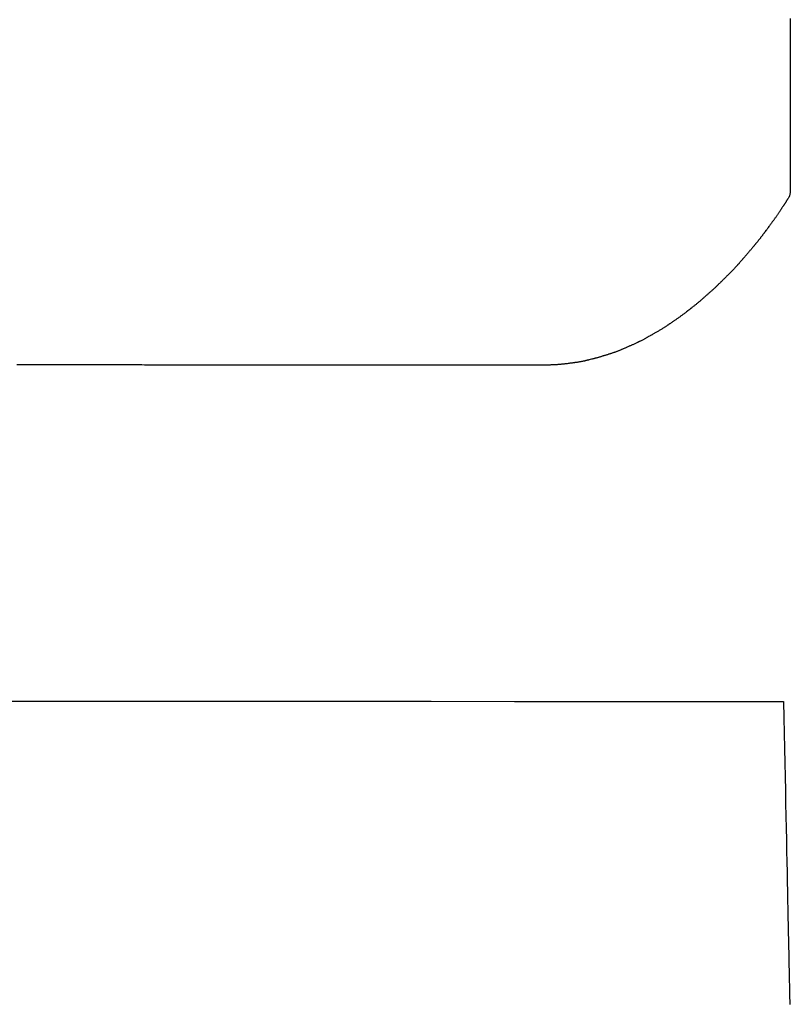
# Model space of a CAD drawing. Header units: millimetres. Extents: x -4577 to 1032787, y -66234 to 201209.
# Tile 136 of 256: x 4376.03 to 4378, y -8944.15 to -8941.63. Entities that reach past the tile are written whole.
import ezdxf

# ---------------------------------------------------------------- set-up
doc = ezdxf.new("R2010")
doc.units = ezdxf.units.MM
doc.linetypes.add('510_5_2OG_ELT_1004$0$11-07-22_DS_2OG$0$AUSGEZOGEN', pattern=[0])
doc.layers.add('510_5_2OG_ELT_1004$0$11-07-22_DS_2OG$0$EBENE_1', color=8, linetype='510_5_2OG_ELT_1004$0$11-07-22_DS_2OG$0$AUSGEZOGEN')

# ---------------------------------------------------------------- blocks, each defined once
blk = doc.blocks.new('510_5_2OG_ELT_1004')
at = {"layer": '510_5_2OG_ELT_1004$0$11-07-22_DS_2OG$0$EBENE_1'}
for points in [[(4377.9991, -8941.5786), (4377.9991, -8941.6106), (4377.9991, -8941.6415), (4377.9991, -8941.6715), (4377.9991, -8941.7002), (4377.9991, -8941.7277), (4377.9991, -8941.7538), (4377.9991, -8941.7785), (4377.9991, -8941.8016), (4377.9991, -8941.8232), (4377.9991, -8941.8432), (4377.9991, -8941.8619), (4377.9991, -8941.8792), (4377.9991, -8941.8952), (4377.9991, -8941.9099), (4377.9991, -8941.9234), (4377.9991, -8941.9357), (4377.9991, -8941.9469), (4377.9991, -8941.9571), (4377.9991, -8941.9662), (4377.9991, -8941.9744), (4377.9991, -8941.9818), (4377.9991, -8941.9882), (4377.9991, -8941.9939), (4377.9991, -8941.9989), (4377.9991, -8942.0031), (4377.9991, -8942.0067), (4377.9991, -8942.0098), (4377.9991, -8942.0123), (4377.9991, -8942.0144), (4377.9991, -8942.016), (4377.9991, -8942.0182), (4377.9991, -8942.0203), (4377.9991, -8942.023), (4377.9974, -8942.031), (4377.9969, -8942.0318), (4377.9964, -8942.0327), (4377.9958, -8942.0337), (4377.9951, -8942.0348), (4377.9943, -8942.0362), (4377.9934, -8942.0378), (4377.9928, -8942.0387), (4377.9923, -8942.0396), (4377.9917, -8942.0405), (4377.9912, -8942.0414), (4377.9906, -8942.0423), (4377.99, -8942.0433), (4377.9894, -8942.0442), (4377.9888, -8942.0451), (4377.9882, -8942.0461), (4377.9876, -8942.047), (4377.9871, -8942.0479), (4377.9865, -8942.0488), (4377.9859, -8942.0497), (4377.9853, -8942.0505), (4377.9848, -8942.0514), (4377.9842, -8942.0523), (4377.9836, -8942.0531), (4377.9831, -8942.054), (4377.9825, -8942.0548), (4377.982, -8942.0557), (4377.9814, -8942.0566), (4377.9808, -8942.0575), (4377.9802, -8942.0584), (4377.9795, -8942.0595), (4377.9787, -8942.0607), (4377.9778, -8942.0621), (4377.9768, -8942.0637), (4377.9762, -8942.0645), (4377.9756, -8942.0655), (4377.9749, -8942.0664), (4377.9743, -8942.0675), (4377.9736, -8942.0685), (4377.9728, -8942.0697), (4377.9721, -8942.0708), (4377.9713, -8942.072), (4377.9705, -8942.0732), (4377.9697, -8942.0744), (4377.9688, -8942.0757), (4377.968, -8942.077), (4377.9671, -8942.0782), (4377.9662, -8942.0795), (4377.9653, -8942.0808), (4377.9644, -8942.0821), (4377.9635, -8942.0834), (4377.9626, -8942.0847), (4377.9618, -8942.0859), (4377.9609, -8942.0872), (4377.96, -8942.0884), (4377.9591, -8942.0896), (4377.9583, -8942.0908), (4377.9575, -8942.0919), (4377.9567, -8942.093), (4377.9559, -8942.0941), (4377.9551, -8942.0951), (4377.9544, -8942.0961), (4377.9537, -8942.097), (4377.9531, -8942.0979), (4377.952, -8942.0995), (4377.951, -8942.1008), (4377.9501, -8942.102), (4377.9494, -8942.103), (4377.9481, -8942.1047), (4377.9471, -8942.1061), (4377.9459, -8942.1076), (4377.9453, -8942.1086), (4377.9444, -8942.1097), (4377.9428, -8942.1119), (4377.9422, -8942.1127), (4377.9415, -8942.1137), (4377.9407, -8942.1148), (4377.9399, -8942.1159), (4377.9389, -8942.1172), (4377.9379, -8942.1186), (4377.9368, -8942.12), (4377.9351, -8942.1224), (4377.9345, -8942.1232), (4377.9339, -8942.124), (4377.9333, -8942.1249), (4377.9326, -8942.1257), (4377.932, -8942.1266), (4377.9313, -8942.1275), (4377.9306, -8942.1284), (4377.9299, -8942.1293), (4377.9292, -8942.1302), (4377.9285, -8942.1312), (4377.9278, -8942.1321), (4377.9271, -8942.133), (4377.9264, -8942.134), (4377.9256, -8942.1349), (4377.9249, -8942.1359), (4377.9242, -8942.1369), (4377.9234, -8942.1378), (4377.9227, -8942.1388), (4377.9219, -8942.1398), (4377.9211, -8942.1407), (4377.9204, -8942.1417), (4377.9196, -8942.1426), (4377.9189, -8942.1436), (4377.9181, -8942.1445), (4377.9173, -8942.1455), (4377.9166, -8942.1464), (4377.9158, -8942.1474), (4377.9151, -8942.1483), (4377.9143, -8942.1492), (4377.9136, -8942.1501), (4377.9128, -8942.151), (4377.9121, -8942.1519), (4377.9113, -8942.1528), (4377.9106, -8942.1537), (4377.9099, -8942.1546), (4377.9092, -8942.1554), (4377.9085, -8942.1562), (4377.9078, -8942.1571), (4377.9072, -8942.1579), (4377.9065, -8942.1587), (4377.9052, -8942.1602), (4377.904, -8942.1616), (4377.9028, -8942.163), (4377.9017, -8942.1643), (4377.9007, -8942.1655), (4377.8997, -8942.1666), (4377.8989, -8942.1677), (4377.8981, -8942.1686), (4377.8973, -8942.1695), (4377.896, -8942.171), (4377.8949, -8942.1723), (4377.894, -8942.1735), (4377.8931, -8942.1745), (4377.8923, -8942.1754), (4377.8916, -8942.1763), (4377.8908, -8942.1772), (4377.8899, -8942.1782), (4377.8889, -8942.1794), (4377.8878, -8942.1807), (4377.8872, -8942.1815), (4377.8865, -8942.1823), (4377.8857, -8942.1832), (4377.8848, -8942.1842), (4377.8839, -8942.1853), (4377.8829, -8942.1865), (4377.8818, -8942.1878), (4377.8807, -8942.1892), (4377.8794, -8942.1906), (4377.8788, -8942.1914), (4377.8781, -8942.1922), (4377.8774, -8942.193), (4377.8767, -8942.1938), (4377.876, -8942.1946), (4377.8753, -8942.1955), (4377.8745, -8942.1964), (4377.8737, -8942.1972), (4377.873, -8942.1981), (4377.8722, -8942.199), (4377.8714, -8942.2), (4377.8706, -8942.2009), (4377.8697, -8942.2018), (4377.8689, -8942.2028), (4377.8681, -8942.2037), (4377.8672, -8942.2047), (4377.8664, -8942.2056), (4377.8655, -8942.2066), (4377.8646, -8942.2075), (4377.8638, -8942.2085), (4377.8629, -8942.2095), (4377.862, -8942.2105), (4377.8611, -8942.2114), (4377.8602, -8942.2124), (4377.8593, -8942.2134), (4377.8584, -8942.2143), (4377.8575, -8942.2153), (4377.8566, -8942.2162), (4377.8557, -8942.2172), (4377.8548, -8942.2181), (4377.8539, -8942.219), (4377.853, -8942.22), (4377.8521, -8942.2209), (4377.8512, -8942.2218), (4377.8504, -8942.2227), (4377.8495, -8942.2236), (4377.8487, -8942.2244), (4377.8478, -8942.2253), (4377.847, -8942.2261), (4377.8462, -8942.227), (4377.8453, -8942.2278), (4377.8445, -8942.2286), (4377.8438, -8942.2294), (4377.843, -8942.2301), (4377.8423, -8942.2309), (4377.8415, -8942.2316), (4377.8401, -8942.233), (4377.8388, -8942.2343), (4377.8376, -8942.2355), (4377.8364, -8942.2366), (4377.8354, -8942.2376), (4377.8345, -8942.2385), (4377.8337, -8942.2393), (4377.8323, -8942.2407), (4377.8312, -8942.2418), (4377.8303, -8942.2427), (4377.829, -8942.244), (4377.8279, -8942.245), (4377.8267, -8942.2462), (4377.8259, -8942.247), (4377.825, -8942.2479), (4377.8238, -8942.249), (4377.8225, -8942.2503), (4377.8217, -8942.2511), (4377.8209, -8942.2519), (4377.82, -8942.2528), (4377.819, -8942.2538), (4377.818, -8942.2548), (4377.8169, -8942.2558), (4377.8157, -8942.257), (4377.8146, -8942.2581), (4377.8133, -8942.2593), (4377.8121, -8942.2605), (4377.8108, -8942.2617), (4377.8095, -8942.263), (4377.8081, -8942.2643), (4377.8068, -8942.2656), (4377.8054, -8942.2669), (4377.804, -8942.2682), (4377.8026, -8942.2694), (4377.8012, -8942.2707), (4377.7998, -8942.272), (4377.7984, -8942.2733), (4377.797, -8942.2745), (4377.7956, -8942.2758), (4377.7942, -8942.2771), (4377.7928, -8942.2783), (4377.7914, -8942.2796), (4377.79, -8942.2809), (4377.7885, -8942.2821), (4377.7871, -8942.2834), (4377.7857, -8942.2846), (4377.7843, -8942.2859), (4377.7829, -8942.2871), (4377.7814, -8942.2884), (4377.78, -8942.2896), (4377.7786, -8942.2909), (4377.7772, -8942.2921), (4377.7757, -8942.2934), (4377.7743, -8942.2946), (4377.7729, -8942.2959), (4377.7715, -8942.2971), (4377.77, -8942.2983), (4377.7686, -8942.2996), (4377.7672, -8942.3008), (4377.7657, -8942.302), (4377.7643, -8942.3032), (4377.7628, -8942.3045), (4377.7614, -8942.3057), (4377.7599, -8942.3069), (4377.7584, -8942.3081), (4377.757, -8942.3092), (4377.7556, -8942.3104), (4377.7541, -8942.3115), (4377.7528, -8942.3126), (4377.7514, -8942.3137), (4377.7501, -8942.3147), (4377.7489, -8942.3157), (4377.7477, -8942.3166), (4377.7465, -8942.3175), (4377.7455, -8942.3184), (4377.7445, -8942.3191), (4377.7436, -8942.3198), (4377.7421, -8942.321), (4377.7409, -8942.3219), (4377.7395, -8942.323), (4377.7372, -8942.3248), (4377.7362, -8942.3255), (4377.7342, -8942.3271), (4377.7333, -8942.3278), (4377.7323, -8942.3286), (4377.7312, -8942.3294), (4377.7301, -8942.3303), (4377.7289, -8942.3312), (4377.7276, -8942.3322), (4377.7263, -8942.3332), (4377.7249, -8942.3342), (4377.7234, -8942.3353), (4377.722, -8942.3364), (4377.7205, -8942.3375), (4377.7189, -8942.3387), (4377.7174, -8942.3398), (4377.7158, -8942.341), (4377.7142, -8942.3421), (4377.7126, -8942.3432), (4377.711, -8942.3444), (4377.7095, -8942.3454), (4377.7079, -8942.3465), (4377.7064, -8942.3476), (4377.7049, -8942.3486), (4377.7035, -8942.3496), (4377.7021, -8942.3505), (4377.7007, -8942.3514), (4377.6995, -8942.3523), (4377.6983, -8942.3531), (4377.6972, -8942.3538), (4377.6962, -8942.3545), (4377.6944, -8942.3557), (4377.6931, -8942.3566), (4377.6911, -8942.3578), (4377.6889, -8942.3593), (4377.6879, -8942.36), (4377.6865, -8942.3609), (4377.6857, -8942.3615), (4377.6847, -8942.3621), (4377.6837, -8942.3628), (4377.6825, -8942.3636), (4377.6813, -8942.3644), (4377.68, -8942.3652), (4377.6786, -8942.3661), (4377.6772, -8942.3671), (4377.6757, -8942.368), (4377.6741, -8942.369), (4377.6726, -8942.37), (4377.6709, -8942.3711), (4377.6693, -8942.3721), (4377.6676, -8942.3732), (4377.6659, -8942.3742), (4377.6642, -8942.3752), (4377.6625, -8942.3763), (4377.6608, -8942.3773), (4377.6591, -8942.3783), (4377.6574, -8942.3792), (4377.6558, -8942.3802), (4377.6542, -8942.3811), (4377.6526, -8942.382), (4377.6511, -8942.3828), (4377.6497, -8942.3836), (4377.6483, -8942.3844), (4377.6471, -8942.3851), (4377.6459, -8942.3858), (4377.6448, -8942.3864), (4377.6438, -8942.3869), (4377.6421, -8942.3878), (4377.6409, -8942.3885), (4377.6394, -8942.3893), (4377.6371, -8942.3906), (4377.636, -8942.3912), (4377.6346, -8942.392), (4377.6337, -8942.3925), (4377.6327, -8942.3931), (4377.6315, -8942.3937), (4377.6303, -8942.3944), (4377.629, -8942.3951), (4377.6276, -8942.3958), (4377.6261, -8942.3966), (4377.6246, -8942.3975), (4377.623, -8942.3983), (4377.6214, -8942.3992), (4377.6197, -8942.4001), (4377.6179, -8942.401), (4377.6161, -8942.4019), (4377.6152, -8942.4024), (4377.6143, -8942.4028), (4377.6134, -8942.4033), (4377.6125, -8942.4037), (4377.6116, -8942.4042), (4377.6107, -8942.4046), (4377.6098, -8942.4051), (4377.6089, -8942.4055), (4377.608, -8942.4059), (4377.6071, -8942.4064), (4377.6053, -8942.4072), (4377.6035, -8942.4081), (4377.6017, -8942.4089), (4377.6, -8942.4097), (4377.5983, -8942.4104), (4377.5967, -8942.4111), (4377.5951, -8942.4118), (4377.5936, -8942.4125), (4377.5922, -8942.4131), (4377.5909, -8942.4137), (4377.5896, -8942.4143), (4377.5885, -8942.4148), (4377.5874, -8942.4152), (4377.5856, -8942.416), (4377.5842, -8942.4167), (4377.5821, -8942.4175), (4377.5809, -8942.4181), (4377.5799, -8942.4185), (4377.5787, -8942.419), (4377.5772, -8942.4197), (4377.5761, -8942.4202), (4377.5748, -8942.4208), (4377.5723, -8942.4218), (4377.5713, -8942.4223), (4377.5702, -8942.4227), (4377.5691, -8942.4232), (4377.5679, -8942.4237), (4377.5667, -8942.4242), (4377.5654, -8942.4248), (4377.5641, -8942.4253), (4377.5628, -8942.4259), (4377.5614, -8942.4264), (4377.56, -8942.427), (4377.5586, -8942.4276), (4377.5571, -8942.4281), (4377.5557, -8942.4287), (4377.5542, -8942.4292), (4377.5527, -8942.4298), (4377.5513, -8942.4303), (4377.5498, -8942.4308), (4377.5483, -8942.4313), (4377.5468, -8942.4318), (4377.5454, -8942.4323), (4377.5439, -8942.4328), (4377.5424, -8942.4333), (4377.5409, -8942.4338), (4377.5394, -8942.4343), (4377.5379, -8942.4347), (4377.5364, -8942.4352), (4377.5349, -8942.4357), (4377.5335, -8942.4362), (4377.532, -8942.4366), (4377.5305, -8942.4371), (4377.529, -8942.4376), (4377.5275, -8942.438), (4377.526, -8942.4385), (4377.5245, -8942.439), (4377.523, -8942.4394), (4377.5215, -8942.4399), (4377.52, -8942.4403), (4377.5185, -8942.4408), (4377.517, -8942.4412), (4377.5155, -8942.4417), (4377.514, -8942.4421), (4377.5125, -8942.4426), (4377.511, -8942.443), (4377.5095, -8942.4434), (4377.508, -8942.4439), (4377.5065, -8942.4443), (4377.505, -8942.4447), (4377.5036, -8942.4451), (4377.5022, -8942.4454), (4377.5008, -8942.4458), (4377.4994, -8942.4462), (4377.4981, -8942.4465), (4377.4969, -8942.4468), (4377.4957, -8942.4471), (4377.4946, -8942.4474), (4377.4926, -8942.4479), (4377.491, -8942.4483), (4377.4881, -8942.4491), (4377.4857, -8942.4497), (4377.4847, -8942.4499), (4377.4833, -8942.4503), (4377.4816, -8942.4507), (4377.4806, -8942.451), (4377.4795, -8942.4512), (4377.4783, -8942.4515), (4377.4771, -8942.4518), (4377.4757, -8942.4521), (4377.4744, -8942.4525), (4377.473, -8942.4528), (4377.4715, -8942.4531), (4377.47, -8942.4534), (4377.4685, -8942.4538), (4377.467, -8942.4541), (4377.4654, -8942.4544), (4377.4639, -8942.4547), (4377.4623, -8942.455), (4377.4608, -8942.4553), (4377.4592, -8942.4555), (4377.4577, -8942.4558), (4377.4562, -8942.456), (4377.4547, -8942.4562), (4377.4532, -8942.4564), (4377.4518, -8942.4567), (4377.4504, -8942.4568), (4377.4491, -8942.457), (4377.4479, -8942.4572), (4377.4467, -8942.4573), (4377.4456, -8942.4575), (4377.4435, -8942.4577), (4377.4419, -8942.458), (4377.4405, -8942.4581), (4377.4384, -8942.4584), (4377.437, -8942.4586), (4377.4359, -8942.4587), (4377.4339, -8942.459), (4377.4329, -8942.4591), (4377.4316, -8942.4592), (4377.4291, -8942.4596), (4377.4281, -8942.4597), (4377.4269, -8942.4598), (4377.4257, -8942.46), (4377.4244, -8942.4602), (4377.4229, -8942.4603), (4377.4214, -8942.4605), (4377.4199, -8942.4607), (4377.4182, -8942.4609), (4377.4165, -8942.4611), (4377.4148, -8942.4612), (4377.413, -8942.4614), (4377.4111, -8942.4616), (4377.4093, -8942.4618), (4377.4074, -8942.4619), (4377.4055, -8942.4621), (4377.4036, -8942.4622), (4377.4017, -8942.4624), (4377.3998, -8942.4625), (4377.3979, -8942.4626), (4377.396, -8942.4626), (4377.3942, -8942.4627), (4377.3924, -8942.4628), (4377.3906, -8942.4628), (4377.3889, -8942.4629), (4377.3873, -8942.4629), (4377.3857, -8942.463), (4377.3842, -8942.463), (4377.3828, -8942.463), (4377.3815, -8942.463), (4377.3802, -8942.4631), (4377.3791, -8942.4631), (4377.3772, -8942.4631), (4377.3757, -8942.4632), (4377.3736, -8942.4632), (4377.3706, -8942.4633), (4377.3694, -8942.4633), (4377.3676, -8942.4634), (4377.3664, -8942.4634), (4377.365, -8942.4634), (4377.3634, -8942.4634), (4377.3616, -8942.4634), (4377.3596, -8942.4634), (4377.3586, -8942.4634), (4377.3576, -8942.4634), (4377.3565, -8942.4634), (4377.3555, -8942.4634), (4377.3544, -8942.4634), (4377.3533, -8942.4634), (4377.3522, -8942.4635), (4377.3511, -8942.4635), (4377.35, -8942.4635), (4377.3489, -8942.4635), (4377.3478, -8942.4635), (4377.3466, -8942.4635), (4377.3455, -8942.4635), (4377.3442, -8942.4635), (4377.343, -8942.4635), (4377.3417, -8942.4635), (4377.3403, -8942.4635), (4377.3389, -8942.4635), (4377.3374, -8942.4635), (4377.3359, -8942.4636), (4377.3343, -8942.4636), (4377.3326, -8942.4636), (4377.3308, -8942.4636), (4377.3289, -8942.4636), (4377.326, -8942.4636), (4377.325, -8942.4636), (4377.3239, -8942.4636), (4377.3229, -8942.4636), (4377.3218, -8942.4636), (4377.3208, -8942.4637), (4377.3197, -8942.4637), (4377.3186, -8942.4637), (4377.3175, -8942.4637), (4377.3163, -8942.4637), (4377.3152, -8942.4637), (4377.3141, -8942.4637), (4377.3129, -8942.4637), (4377.3118, -8942.4637), (4377.3106, -8942.4637), (4377.3094, -8942.4637), (4377.3083, -8942.4637), (4377.3071, -8942.4637), (4377.3059, -8942.4637), (4377.3047, -8942.4637), (4377.3035, -8942.4637), (4377.3023, -8942.4637), (4377.3011, -8942.4637), (4377.2999, -8942.4638), (4377.2987, -8942.4638), (4377.2975, -8942.4638), (4377.2963, -8942.4638), (4377.2951, -8942.4638), (4377.2939, -8942.4638), (4377.2928, -8942.4638), (4377.2916, -8942.4638), (4377.2904, -8942.4638), (4377.2892, -8942.4638), (4377.288, -8942.4638), (4377.2869, -8942.4638), (4377.2857, -8942.4638), (4377.2845, -8942.4638), (4377.2834, -8942.4638), (4377.2823, -8942.4638), (4377.2811, -8942.4638), (4377.28, -8942.4638), (4377.2789, -8942.4638), (4377.2778, -8942.4638), (4377.2767, -8942.4638), (4377.2756, -8942.4638), (4377.2745, -8942.4638), (4377.2734, -8942.4638), (4377.2724, -8942.4638), (4377.2713, -8942.4638), (4377.2703, -8942.4638), (4377.2693, -8942.4638), (4377.2673, -8942.4638), (4377.2654, -8942.4638), (4377.2635, -8942.4638), (4377.2617, -8942.4638), (4377.26, -8942.4638), (4377.2582, -8942.4638), (4377.2566, -8942.4638), (4377.2549, -8942.4638), (4377.2534, -8942.4638), (4377.2518, -8942.4638), (4377.2503, -8942.4638), (4377.2487, -8942.4638), (4377.2472, -8942.4638), (4377.2458, -8942.4638), (4377.2443, -8942.4638), (4377.2428, -8942.4638), (4377.2414, -8942.4638), (4377.2399, -8942.4638), (4377.2384, -8942.4638), (4377.2369, -8942.4638), (4377.2353, -8942.4638), (4377.2336, -8942.4638), (4377.2318, -8942.4638), (4377.229, -8942.4638), (4377.2279, -8942.4638), (4377.2269, -8942.4638), (4377.2258, -8942.4638), (4377.2247, -8942.4638), (4377.2235, -8942.4638), (4377.2222, -8942.4638), (4377.221, -8942.4638), (4377.2197, -8942.4638), (4377.2183, -8942.4638), (4377.2169, -8942.4638), (4377.2154, -8942.4638), (4377.2138, -8942.4638), (4377.2122, -8942.4638), (4377.2106, -8942.4638), (4377.2088, -8942.4638), (4377.2071, -8942.4638), (4377.2052, -8942.4638), (4377.2033, -8942.4638), (4377.2013, -8942.4638), (4377.1992, -8942.4638), (4377.1971, -8942.4638), (4377.1948, -8942.4638), (4377.1925, -8942.4638), (4377.1902, -8942.4638), (4377.1877, -8942.4638), (4377.1852, -8942.4638), (4377.1826, -8942.4638), (4377.1799, -8942.4638), (4377.1771, -8942.4638), (4377.1742, -8942.4638), (4377.1713, -8942.4638), (4377.1682, -8942.4638), (4377.1651, -8942.4638), (4377.1618, -8942.4638), (4377.1585, -8942.4638), (4377.1551, -8942.4638), (4377.1516, -8942.4638), (4377.148, -8942.4638), (4377.1442, -8942.4638), (4377.1404, -8942.4638), (4377.1365, -8942.4638), (4377.1325, -8942.4638), (4377.1283, -8942.4638), (4377.1241, -8942.4638), (4377.1197, -8942.4638), (4377.1153, -8942.4638), (4377.1107, -8942.4638), (4377.1061, -8942.4638), (4377.1013, -8942.4638), (4377.0965, -8942.4638), (4377.0915, -8942.4638), (4377.0865, -8942.4638), (4377.0814, -8942.4638), (4377.0763, -8942.4638), (4377.071, -8942.4638), (4377.0657, -8942.4638), (4377.0603, -8942.4638), (4377.0549, -8942.4638), (4377.0494, -8942.4638), (4377.0438, -8942.4638), (4377.0382, -8942.4638), (4377.0326, -8942.4638), (4377.0269, -8942.4638), (4377.0211, -8942.4638), (4377.0154, -8942.4638), (4377.0096, -8942.4638), (4377.0037, -8942.4637), (4376.9979, -8942.4637), (4376.992, -8942.4637), (4376.9861, -8942.4637), (4376.9802, -8942.4637), (4376.9742, -8942.4637), (4376.9683, -8942.4637), (4376.9624, -8942.4637), (4376.9564, -8942.4637), (4376.9505, -8942.4637), (4376.9446, -8942.4637), (4376.9386, -8942.4637), (4376.9327, -8942.4637), (4376.9267, -8942.4637), (4376.9208, -8942.4637), (4376.9149, -8942.4637), (4376.9089, -8942.4637), (4376.903, -8942.4637), (4376.8971, -8942.4637), (4376.8911, -8942.4637), (4376.8852, -8942.4637), (4376.8792, -8942.4637), (4376.8733, -8942.4637), (4376.8674, -8942.4637), (4376.8614, -8942.4637), (4376.8555, -8942.4637), (4376.8496, -8942.4637), (4376.8436, -8942.4636), (4376.8377, -8942.4636), (4376.8317, -8942.4636), (4376.8258, -8942.4636), (4376.8199, -8942.4636), (4376.8139, -8942.4636), (4376.808, -8942.4636), (4376.8021, -8942.4636), (4376.7961, -8942.4636), (4376.7902, -8942.4636), (4376.7842, -8942.4636), (4376.7783, -8942.4636), (4376.7724, -8942.4636), (4376.7664, -8942.4636), (4376.7605, -8942.4636), (4376.7546, -8942.4636), (4376.7486, -8942.4636), (4376.7427, -8942.4635), (4376.7368, -8942.4635), (4376.7309, -8942.4635), (4376.725, -8942.4635), (4376.7191, -8942.4635), (4376.7132, -8942.4635), (4376.7073, -8942.4635), (4376.7015, -8942.4635), (4376.6956, -8942.4635), (4376.6898, -8942.4635), (4376.6839, -8942.4635), (4376.6781, -8942.4635), (4376.6723, -8942.4634), (4376.6665, -8942.4634), (4376.6607, -8942.4634), (4376.655, -8942.4634), (4376.6493, -8942.4634), (4376.6435, -8942.4634), (4376.6378, -8942.4634), (4376.6321, -8942.4634), (4376.6265, -8942.4634), (4376.6208, -8942.4634), (4376.6152, -8942.4634), (4376.6096, -8942.4634), (4376.604, -8942.4633), (4376.5985, -8942.4633), (4376.5929, -8942.4633), (4376.5874, -8942.4633), (4376.5819, -8942.4633), (4376.5765, -8942.4633), (4376.571, -8942.4633), (4376.5656, -8942.4633), (4376.5602, -8942.4633), (4376.5548, -8942.4633), (4376.5494, -8942.4633), (4376.544, -8942.4633), (4376.5387, -8942.4632), (4376.5333, -8942.4632), (4376.528, -8942.4632), (4376.5227, -8942.4632), (4376.5173, -8942.4632), (4376.5121, -8942.4632), (4376.5068, -8942.4632), (4376.5015, -8942.4632), (4376.4962, -8942.4632), (4376.4909, -8942.4632), (4376.4857, -8942.4632), (4376.4804, -8942.4632), (4376.4752, -8942.4632), (4376.4699, -8942.4631), (4376.4647, -8942.4631), (4376.4594, -8942.4631), (4376.4542, -8942.4631), (4376.449, -8942.4631), (4376.4437, -8942.4631), (4376.4385, -8942.4631), (4376.4332, -8942.4631), (4376.4279, -8942.4631), (4376.4225, -8942.4631), (4376.4171, -8942.4631), (4376.4116, -8942.4631), (4376.406, -8942.463), (4376.4003, -8942.463), (4376.3945, -8942.463), (4376.3886, -8942.463), (4376.3825, -8942.463), (4376.3763, -8942.463), (4376.37, -8942.463), (4376.3634, -8942.463), (4376.3567, -8942.463), (4376.3498, -8942.463), (4376.3426, -8942.4629), (4376.3352, -8942.4629), (4376.3277, -8942.4629), (4376.3198, -8942.4629), (4376.3117, -8942.4629), (4376.3033, -8942.4629), (4376.2946, -8942.4629), (4376.2857, -8942.4629), (4376.2764, -8942.4628), (4376.2668, -8942.4628), (4376.2569, -8942.4628), (4376.2466, -8942.4628), (4376.2359, -8942.4628), (4376.2249, -8942.4628), (4376.2136, -8942.4628), (4376.2018, -8942.4627), (4376.1898, -8942.4627), (4376.1774, -8942.4627), (4376.1647, -8942.4627), (4376.1517, -8942.4627), (4376.1385, -8942.4626), (4376.1249, -8942.4626), (4376.1111, -8942.4626), (4376.0971, -8942.4626), (4376.0828, -8942.4626), (4376.0683, -8942.4625), (4376.0536, -8942.4625), (4376.0386, -8942.4625), (4376.0235, -8942.4625)], [(4375.9531, -8943.3208), (4376.1237, -8943.3209), (4376.3011, -8943.321), (4376.4854, -8943.3211), (4376.6768, -8943.3212), (4376.8755, -8943.3213), (4377.0815, -8943.3215), (4377.295, -8943.3216), (4377.5161, -8943.3218), (4377.745, -8943.3219), (4377.9818, -8943.3221), (4377.9818, -8943.3221), (4377.9826, -8943.3633), (4377.9834, -8943.4031), (4377.9842, -8943.4416), (4377.985, -8943.4788), (4377.9858, -8943.5146), (4377.9865, -8943.5492), (4377.9872, -8943.5825), (4377.9878, -8943.6146), (4377.9885, -8943.6455), (4377.9891, -8943.6752), (4377.9897, -8943.7037), (4377.9902, -8943.7311), (4377.9908, -8943.7574), (4377.9913, -8943.7827), (4377.9918, -8943.8068), (4377.9923, -8943.8299), (4377.9927, -8943.852), (4377.9932, -8943.8731), (4377.9936, -8943.8933), (4377.994, -8943.9125), (4377.9944, -8943.9307), (4377.9947, -8943.9481), (4377.9951, -8943.9646), (4377.9954, -8943.9803), (4377.9957, -8943.9951), (4377.996, -8944.0091), (4377.9962, -8944.0224), (4377.9965, -8944.0349), (4377.9967, -8944.0467), (4377.997, -8944.0577), (4377.9972, -8944.0681), (4377.9974, -8944.0778), (4377.9975, -8944.087), (4377.9977, -8944.0955)]]:
    blk.add_lwpolyline(points, dxfattribs=at)

msp = doc.modelspace()

# ---------------------------------------------------------------- block references
msp.add_blockref('510_5_2OG_ELT_1004', (0, -0.0503))

doc.saveas('drawing.dxf')
